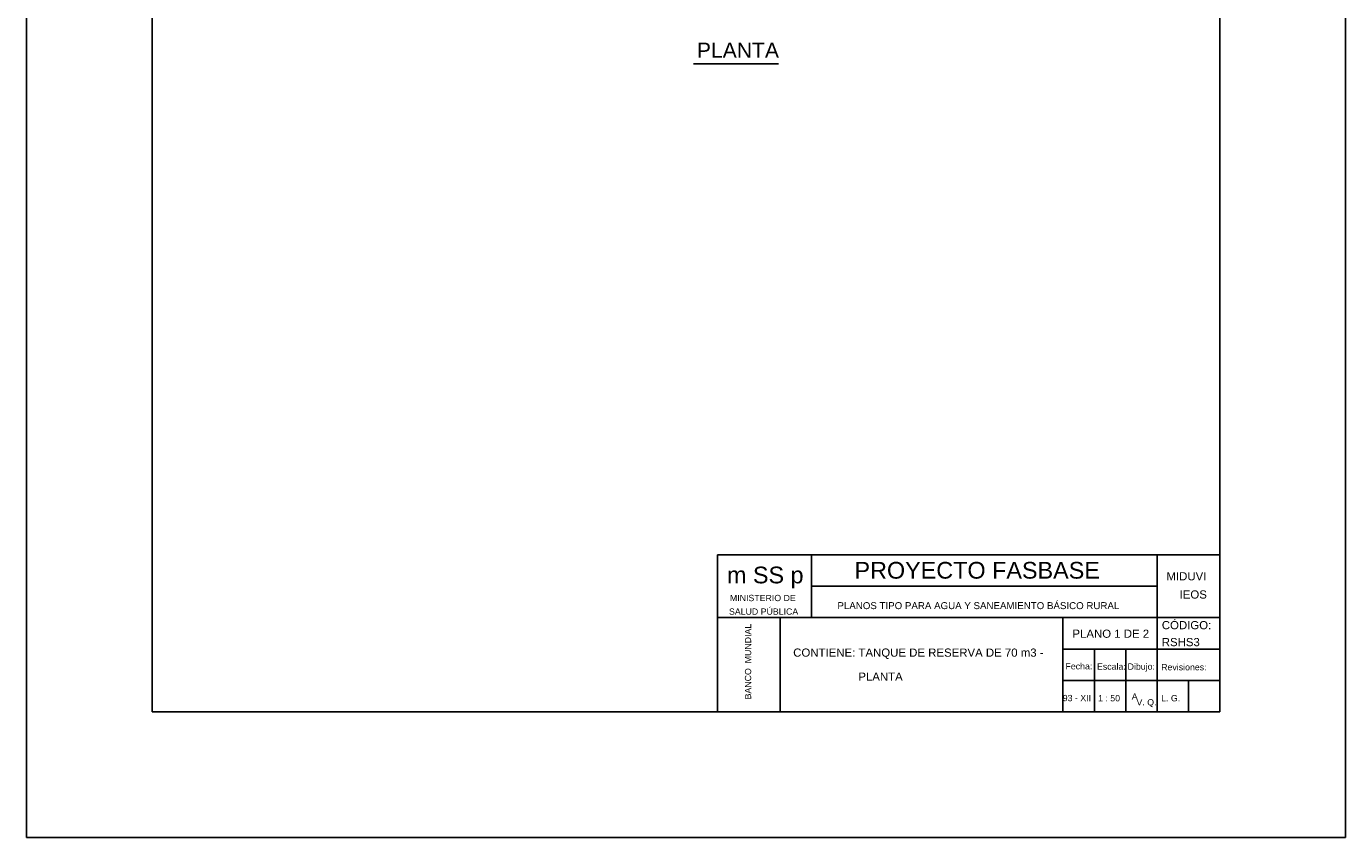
# Model space of a CAD drawing. Header units: metres. Extents: x 1704 to 4131, y 3282 to 4241.
# Tile 10 of 78: x 1909 to 1930, y 4207 to 4220. Entities that reach past the tile are written whole.
import ezdxf
from ezdxf.enums import TextEntityAlignment as Align

# ---------------------------------------------------------------- set-up
doc = ezdxf.new("R2010")
doc.units = ezdxf.units.M
doc.layers.add('Dibujo', color=7, linetype='Continuous')
doc.layers.add('Texto', color=170, linetype='Continuous')
doc.styles.add('Annotative', font='arial.ttf')
doc.styles.get("Standard").update_dxf_attribs({"font": 'arial.ttf'})

msp = doc.modelspace()

# ---------------------------------------------------------------- linework, layer by layer
at = {"layer": 'Dibujo', "color": 0, "linetype": 'ByBlock'}
for p, q in [((1908.816, 4207.314), (1908.816, 4237.014)), ((1929.816, 4237.014), (1929.816, 4207.314)), ((1910.816, 4235.014), (1910.816, 4209.314)), ((1927.816, 4235.014), (1927.816, 4209.314)), ((1919.816, 4211.814), (1919.816, 4209.314)), ((1927.816, 4211.814), (1919.816, 4211.814)), ((1921.316, 4211.814), (1921.316, 4210.814)), ((1926.816, 4209.314), (1926.816, 4211.814)), ((1926.816, 4211.314), (1921.316, 4211.314)), ((1927.816, 4210.814), (1919.816, 4210.814)), ((1920.816, 4210.814), (1920.816, 4209.314)), ((1920.816, 4209.314), (1920.816, 4210.814)), ((1925.316, 4209.314), (1925.316, 4210.814)), ((1927.816, 4210.314), (1925.316, 4210.314)), ((1925.816, 4209.314), (1925.816, 4210.314)), ((1926.316, 4209.314), (1926.316, 4210.314)), ((1927.816, 4209.814), (1925.316, 4209.814)), ((1927.316, 4209.314), (1927.316, 4209.814)), ((1927.816, 4209.314), (1910.816, 4209.314)), ((1929.816, 4207.314), (1908.816, 4207.314))]:
    msp.add_line(p, q, dxfattribs=at)
at = {"layer": 'Texto'}
msp.add_line((1919.437, 4219.629), (1920.79, 4219.629), dxfattribs=at)

# ---------------------------------------------------------------- texts
at = {"layer": 'Dibujo', "color": 0, "linetype": 'ByBlock'}
for s, height, p in [('m SS p', 0.2662, (1919.968, 4211.36)), ('PROYECTO FASBASE', 0.26624, (1921.998, 4211.435)), ('PLANOS TIPO PARA AGUA Y SANEAMIENTO BÁSICO RURAL', 0.11076, (1921.726, 4210.95))]:
    msp.add_text(s, height=height, dxfattribs=at).set_placement(p)
at = {"layer": 'Dibujo', "color": 0, "linetype": 'ByBlock', "style": 'Annotative'}
for s, p in [('MIDUVI', (1926.964, 4211.408)), ('IEOS', (1927.173, 4211.118)), ('CÓDIGO:', (1926.89, 4210.63)), ('PLANO 1 DE 2', (1925.467, 4210.494)), ('CONTIENE: TANQUE DE RESERVA DE 70 m3 -', (1921.022, 4210.193)), ('RSHS3', (1926.889, 4210.36))]:
    msp.add_text(s, height=0.13, dxfattribs=at).set_placement(p)
at = {"layer": 'Dibujo', "color": 0, "linetype": 'ByBlock'}
for s, p in [('MINISTERIO DE', (1920.539, 4211.077)), ('SALUD PÚBLICA', (1920.551, 4210.861)), ('Fecha:', (1925.57, 4209.991)), ('Escala:', (1926.087, 4209.986)), ('Dibujo:', (1926.563, 4209.986)), ('Revisiones:', (1927.241, 4209.976)), ('93 - XII', (1925.538, 4209.485)), ('1 : 50', (1926.05, 4209.482)), ('A', (1926.458, 4209.51)), ('V. Q.', (1926.646, 4209.417)), ('L. G. ', (1927.05, 4209.483))]:
    msp.add_text(s, height=0.1, dxfattribs=at).set_placement(p, align=Align.CENTER)
msp.add_text('BANCO  MUNDIAL', height=0.1, rotation=90, dxfattribs=at).set_placement((1920.353, 4210.115), align=Align.CENTER)
at = {"layer": 'Dibujo', "color": 0, "linetype": 'ByBlock', "insert": (1922.059, 4209.941), "char_height": 0.13, "width": 2.90393, "attachment_point": 1}
msp.add_mtext('PLANTA', dxfattribs=at)
at = {"layer": 'Texto'}
msp.add_text('PLANTA', height=0.2405, dxfattribs=at).set_placement((1919.489, 4219.724))

doc.saveas('drawing.dxf')
